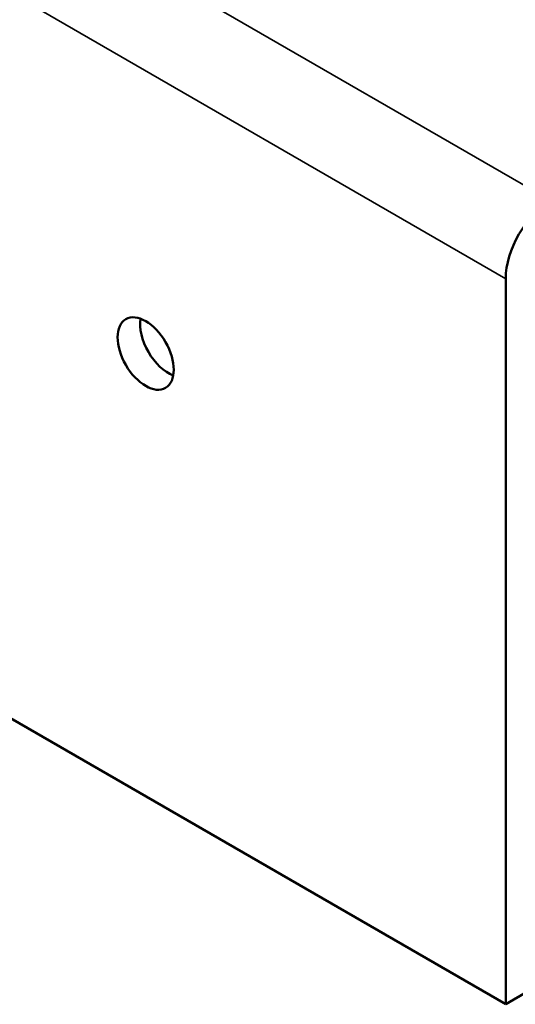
# Model space of a CAD drawing. Header units: inches. Extents: x 0.1 to 17, y 0.3 to 10.7.
# Tile 61 of 74: x 14.274 to 14.761, y 4.434 to 5.401. Entities that reach past the tile are written whole.
import ezdxf

# ---------------------------------------------------------------- set-up
doc = ezdxf.new("R2010")
doc.units = ezdxf.units.IN
doc.header["$LTSCALE"] = 0.5
doc.header["$MEASUREMENT"] = 0
doc.layers.add('Visible (ANSI)', color=7, linetype='Continuous', lineweight=50)
doc.layers.add('Visible Narrow (ANSI)', color=7, linetype='Continuous', lineweight=35)

msp = doc.modelspace()

# ---------------------------------------------------------------- linework, layer by layer
at = {"layer": 'Visible (ANSI)'}
for p, q in [((13.09524, 5.39071), (14.75164, 4.43439)), ((14.75164, 4.43439), (14.75164, 5.14678)), ((14.75164, 4.43439), (14.77374, 4.44715))]:
    msp.add_line(p, q, dxfattribs=at)
for centre, major_axis, start_param, end_param in [((14.79583, 5.1723), (0.03125, 0.05413), 0.785398, 2.356194), ((14.42018, 5.08606), (0.0195, -0.03377), 3.743957, 5.680821)]:
    msp.add_ellipse(centre, major_axis=major_axis, ratio=0.57735, start_param=start_param, end_param=end_param, dxfattribs=at)
msp.add_ellipse((14.39808, 5.0733), major_axis=(-0.0195, 0.03377), ratio=0.57735, dxfattribs=at)
at = {"layer": 'Visible Narrow (ANSI)'}
for p, q in [((14.79583, 5.22333), (13.18363, 6.15414)), ((13.09524, 6.1031), (14.75164, 5.14678))]:
    msp.add_line(p, q, dxfattribs=at)

doc.saveas('drawing.dxf')
